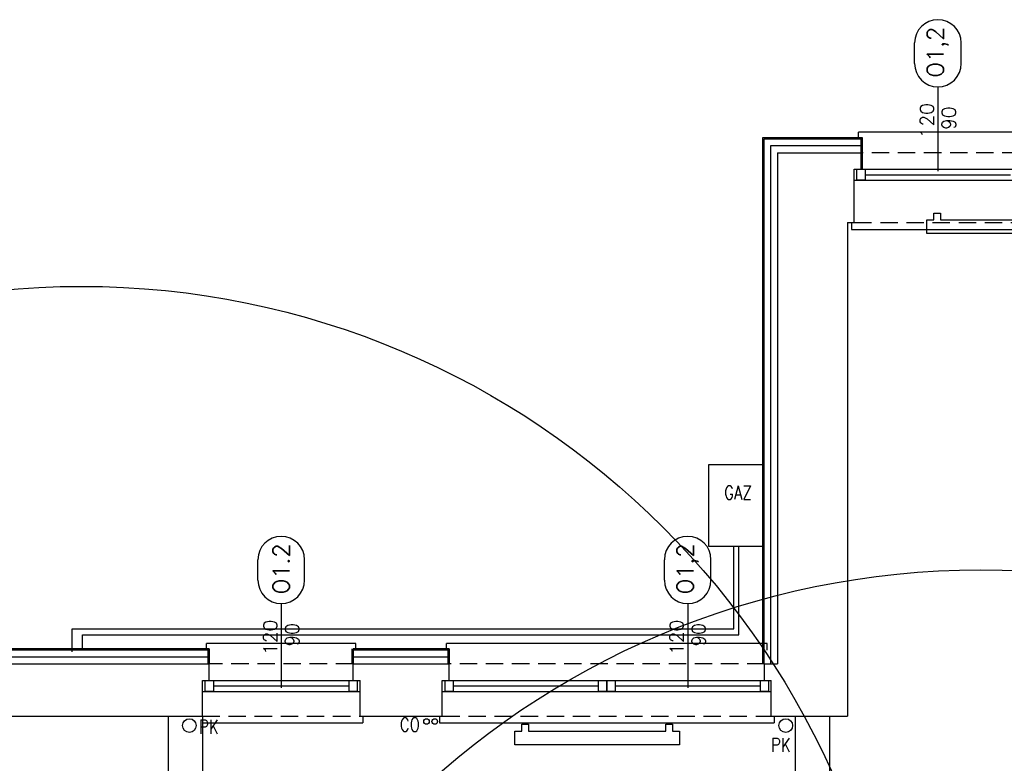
# Model space of a CAD drawing. Header units: millimetres. Extents: x 42924 to 92944, y -369470 to -179866.
# Tile 25 of 256: x 45471 to 46190, y -181039 to -180497. Entities that reach past the tile are written whole.
import ezdxf
from ezdxf.enums import TextEntityAlignment as Align

# ---------------------------------------------------------------- set-up
doc = ezdxf.new("R2010")
doc.units = ezdxf.units.MM
doc.linetypes.add('HIDDEN', pattern=[9.525, 6.35, -3.175])
doc.layers.get('0').update_dxf_attribs({"color": 8})
doc.layers.add('! INST GAZ', color=7, linetype='Continuous', true_color=0xdc8747)
for name, color, linetype in [('!! 0_ Istn-okna', 8, 'Continuous'), ('!! 0_ Istn-sciany', 8, 'Continuous'), ('!! 0_ Istn-widok', 8, 'Continuous'), ('!! 0_Istn-armatura', 8, 'Continuous'), ('!! 0_Istn-cienka', 8, 'Continuous'), ('!! 0_opis pionów', 8, 'Continuous'), ('!! 0_Opis_okna', 8, 'Continuous'), ('!! 1_ tynk zewn  - nowy', 8, 'Continuous'), ('!! 2_ remont Ocieplenie', 8, 'ZIGZAG')]:
    doc.layers.add(name, color=color, linetype=linetype)
doc.layers.add('!! 0_Istn-grzejniki', color=8, linetype='Continuous', plot=False)
doc.layers.add('E_SAP_ZASIĘG', color=150, linetype='Continuous', plot=False)
doc.styles.add('50', font='ROMANS.shx', dxfattribs={"width": 0.8, "height": 10})
doc.styles.add('ARCHETYP', font='romans.shx', dxfattribs={"height": 15})
doc.linetypes.add('ZIGZAG', pattern='A,0.00254,-5.08,[131,ltypeshp.shx,S=5.08,R=0,X=-5.08,Y=0],-10.16,[131,ltypeshp.shx,S=5.08,R=180,X=5.08,Y=0],-5.08', length=20.32254)

# ---------------------------------------------------------------- blocks, each defined once
blk = doc.blocks.new('1_ok-opis')
blk.add_line((0, 111.61), (0, 50))
for points in [[(-17, 128.61), (-17, 143.61)], [(17, 128.61), (17, 143.61)]]:
    blk.add_lwpolyline(points)
for centre, start, end in [((0, 143.61), 0, 180), ((0, 128.61), 180, 0)]:
    blk.add_arc(centre, 17, start, end)
at = {"style": 'ARCHETYP'}
for tag, height, rotation, p in [('NR', 12, 90, (0, 136.9)), ('NR', 12, 270, (0, 136.9)), ('SZEROKOŚĆ', 10, 270, (8, 78.29)), ('SZEROKOŚĆ', 10, 90, (-8, 78.29)), ('WYSOKOŚĆ', 10, 270, (-8, 78.29)), ('WYSOKOŚĆ', 10, 90, (8, 78.29))]:
    blk.add_attdef(tag, text='', height=height, rotation=rotation, dxfattribs=at).set_placement(p, align=Align.MIDDLE)

msp = doc.modelspace()

# ---------------------------------------------------------------- linework, layer by layer
at = {"layer": '! INST GAZ'}
msp.add_lwpolyline([(45974.12722, -180821.09816), (46014.12722, -180821.09816), (46014.12722, -180881.09816), (45974.12722, -180881.09816)], close=True, dxfattribs=at)
for points in [[(45509.61206, -180957.90268), (45509.61206, -180941.09435), (45992.20831, -180941.09435), (45992.20831, -180881.09816)], [(45995.84169, -180945.46439), (45995.84169, -180881.09816)], [(45517.16342, -180955.72377), (45517.16342, -180945.46439), (45995.84169, -180945.46439)]]:
    msp.add_lwpolyline(points, dxfattribs=at)
at = {"layer": '!! 0_ Istn-okna'}
for points in [[(46080.12722, -180605.72377), (46320.12722, -180605.72377)], [(46088.12722, -180609.72377), (46194.12722, -180609.72377)], [(46080.12722, -180613.72377), (46320.12722, -180613.72377)], [(45604.63381, -180978.72377), (45719.63381, -180978.72377)], [(45612.63381, -180982.72377), (45711.63381, -180982.72377)], [(45779.63381, -180978.72377), (46019.63381, -180978.72377)], [(45787.63381, -180982.72377), (45893.63381, -180982.72377)], [(45905.63381, -180982.72377), (46011.63381, -180982.72377)], [(45604.63381, -180986.72377), (45719.63381, -180986.72377)], [(45779.63381, -180986.72377), (46019.63381, -180986.72377)]]:
    msp.add_lwpolyline(points, dxfattribs=at)
for points in [[(46082.12722, -180605.72377), (46088.12722, -180605.72377), (46088.12722, -180613.72377), (46082.12722, -180613.72377)], [(45606.63381, -180978.72377), (45612.63381, -180978.72377), (45612.63381, -180986.72377), (45606.63381, -180986.72377)], [(45711.63381, -180978.72377), (45717.63381, -180978.72377), (45717.63381, -180986.72377), (45711.63381, -180986.72377)], [(45781.63381, -180978.72377), (45787.63381, -180978.72377), (45787.63381, -180986.72377), (45781.63381, -180986.72377)], [(45893.63381, -180978.72377), (45899.63381, -180978.72377), (45899.63381, -180986.72377), (45893.63381, -180986.72377)], [(45899.63381, -180978.72377), (45905.63381, -180978.72377), (45905.63381, -180986.72377), (45899.63381, -180986.72377)], [(46011.63381, -180978.72377), (46017.63381, -180978.72377), (46017.63381, -180986.72377), (46011.63381, -180986.72377)]]:
    msp.add_lwpolyline(points, close=True, dxfattribs=at)
at = {"layer": '!! 0_ Istn-sciany'}
for points in [[(46024.12722, -180593.72377), (46085.12722, -180593.72377)], [(46024.12722, -180593.72377), (46024.12722, -180966.72377)], [(46085.12722, -180605.72377), (46085.12722, -180593.72377)], [(46080.12722, -180605.72377), (46085.12722, -180605.72377)], [(46080.12722, -180644.72377), (46080.12722, -180605.72377)], [(46075.12722, -180644.72377), (46080.12722, -180644.72377)], [(46075.12722, -180644.72377), (46075.12722, -181004.72377)], [(45414.63381, -180966.72377), (45609.63381, -180966.72377)], [(45609.63381, -180978.72377), (45609.63381, -180966.72377)], [(45714.63381, -180966.72377), (45784.63381, -180966.72377)], [(45714.63381, -180978.72377), (45714.63381, -180966.72377)], [(45784.63381, -180978.72377), (45784.63381, -180966.72377)], [(46014.63381, -180966.72377), (46024.12722, -180966.72377)], [(46014.63381, -180978.72377), (46014.63381, -180966.72377)], [(45604.63381, -180978.72377), (45609.63381, -180978.72377)], [(45604.63381, -181004.72377), (45604.63381, -180978.72377)], [(45714.63381, -180978.72377), (45719.63381, -180978.72377)], [(45719.63381, -181004.72377), (45719.63381, -180978.72377)], [(45779.63381, -180978.72377), (45784.63381, -180978.72377)], [(45779.63381, -181004.72377), (45779.63381, -180978.72377)], [(46014.63381, -180978.72377), (46019.63381, -180978.72377)], [(46019.63381, -181004.72377), (46019.63381, -180978.72377)], [(45419.63381, -181004.72377), (45604.63381, -181004.72377)], [(45579.63381, -181004.72377), (45579.63381, -181154.72377)], [(45604.63381, -181004.72377), (45604.63381, -181202.72377)], [(45719.63381, -181004.72377), (45779.63381, -181004.72377)], [(46019.63381, -181004.72377), (46037.12722, -181004.72377)], [(46037.12722, -181004.72377), (46037.12722, -181226.72377)], [(46062.12722, -181004.72377), (46062.12722, -181261.72377)], [(46062.12722, -181004.72377), (46075.12722, -181004.72377)]]:
    msp.add_lwpolyline(points, dxfattribs=at)
at = {"layer": '!! 0_ Istn-widok'}
for points in [[(46317.12722, -180578.72377), (46083.12722, -180578.72377)], [(46083.12722, -180583.72377), (46083.12722, -180578.72377)], [(46078.12722, -180644.72377), (46078.12722, -180649.72377)], [(46078.12722, -180649.72377), (46322.12722, -180649.72377)], [(45716.63381, -180951.72377), (45607.63381, -180951.72377)], [(45607.63381, -180956.72377), (45607.63381, -180951.72377)], [(45716.63381, -180956.72377), (45716.63381, -180951.72377)], [(46016.63381, -180951.72377), (45782.63381, -180951.72377)], [(45782.63381, -180956.72377), (45782.63381, -180951.72377)], [(46016.63381, -180956.72377), (46016.63381, -180951.72377)], [(45579.63381, -181004.72377), (45604.63381, -181004.72377)], [(45721.63381, -181004.72377), (45721.63381, -181009.72377)], [(45777.63381, -181004.72377), (45777.63381, -181009.72377)], [(46021.63381, -181004.72377), (46021.63381, -181009.72377)], [(46037.12722, -181004.72377), (46062.12722, -181004.72377)], [(45604.63381, -181009.72377), (45721.63381, -181009.72377)], [(45777.63381, -181009.72377), (46021.63381, -181009.72377)]]:
    msp.add_lwpolyline(points, dxfattribs=at)
at = {"layer": '!! 0_Istn-armatura'}
for centre in [(45768.12722, -181008.72377), (45774.12722, -181008.72377)]:
    msp.add_circle(centre, 2, dxfattribs=at)
at = {"layer": '!! 0_Istn-cienka', "linetype": 'HIDDEN', "ltscale": 2}
for points in [[(46315.12722, -180593.72377), (46085.12722, -180593.72377)], [(46080.12722, -180644.72377), (46320.12722, -180644.72377)], [(45714.63381, -180966.72377), (45609.63381, -180966.72377)], [(46014.63381, -180966.72377), (45784.63381, -180966.72377)], [(45604.63381, -181004.72377), (45719.63381, -181004.72377)], [(45779.63381, -181004.72377), (46019.63381, -181004.72377)]]:
    msp.add_lwpolyline(points, dxfattribs=at)
at = {"layer": '!! 0_Istn-grzejniki'}
for points in [[(46248.12722, -180637.72377), (46248.12722, -180642.72377), (46253.12722, -180642.72377), (46253.12722, -180652.72377), (46133.12722, -180652.72377), (46133.12722, -180642.72377), (46138.12722, -180642.72377), (46138.12722, -180637.72377), (46143.12722, -180637.72377), (46143.12722, -180642.72377), (46243.12722, -180642.72377), (46243.12722, -180637.72377)], [(45947.63381, -181010.72377), (45947.63381, -181015.72377), (45952.63381, -181015.72377), (45952.63381, -181025.72377), (45832.63381, -181025.72377), (45832.63381, -181015.72377), (45837.63381, -181015.72377), (45837.63381, -181010.72377), (45842.63381, -181010.72377), (45842.63381, -181015.72377), (45942.63381, -181015.72377), (45942.63381, -181010.72377)]]:
    msp.add_lwpolyline(points, close=True, dxfattribs=at)
at = {"layer": '!! 0_opis pionów'}
for centre in [(45595.12722, -181011.72377), (46030.12722, -181011.72377)]:
    msp.add_circle(centre, 5, dxfattribs=at)
at = {"layer": '!! 1_ tynk zewn  - nowy'}
for points in [[(46086.12722, -180582.72377), (46013.12722, -180582.72377), (46013.12722, -180966.72377)], [(46086.12722, -180583.72377), (46014.12722, -180583.72377), (46014.12722, -180966.72377)], [(46085.12722, -180593.72377), (46085.12722, -180582.72377)], [(46086.12722, -180605.72377), (46086.12722, -180582.72377)], [(45609.63381, -180955.72377), (45414.63381, -180955.72377)], [(45609.63381, -180956.72377), (45414.63381, -180956.72377)], [(45608.63381, -180955.72377), (45608.63381, -180966.72377)], [(45609.63381, -180955.72377), (45609.63381, -180966.72377)], [(45713.63381, -180955.72377), (45713.63381, -180966.72377)], [(45784.63381, -180955.72377), (45714.63381, -180955.72377)], [(45714.63381, -180955.72377), (45714.63381, -180966.72377)], [(45784.63381, -180956.72377), (45714.63381, -180956.72377)], [(45783.63381, -180955.72377), (45783.63381, -180966.72377)], [(45784.63381, -180955.72377), (45784.63381, -180966.72377)]]:
    msp.add_lwpolyline(points, dxfattribs=at)
at = {"layer": '!! 2_ remont Ocieplenie', "linetype": 'ZIGZAG', "ltscale": 0.75}
for points in [[(46086.12722, -180588.72377), (46019.12722, -180588.72377), (46019.12722, -180966.72377)], [(45609.63381, -180961.72377), (45414.63381, -180961.72377)], [(45784.63381, -180961.72377), (45714.63381, -180961.72377)]]:
    msp.add_lwpolyline(points, dxfattribs=at)
at = {"layer": 'E_SAP_ZASIĘG'}
for centre in [(45516.33676, -181291.23744), (46172.51188, -181498.06894)]:
    msp.add_circle(centre, 600, dxfattribs=at)

# ---------------------------------------------------------------- block references
at = {"layer": '!! 0_Opis_okna'}
ref = msp.add_blockref('1_ok-opis', (46141.12722, -180657.24993), dxfattribs=at)
ref.add_attrib('WYSOKOŚĆ', '90', dxfattribs={"layer": '0', "height": 10, "rotation": 90, "style": 'ARCHETYP'}).set_placement((46149.12722, -180568.52952), align=Align.MIDDLE)
ref.add_attrib('SZEROKOŚĆ', '120', dxfattribs={"layer": '0', "height": 10, "rotation": 90, "style": 'ARCHETYP'}).set_placement((46133.12722, -180570.30298), align=Align.MIDDLE)
ref.add_attrib('NR', 'O1,2', dxfattribs={"layer": '0', "height": 12, "rotation": 90, "style": 'ARCHETYP'}).set_placement((46141.12722, -180520.34848), align=Align.MIDDLE)
ref = msp.add_blockref('1_ok-opis', (45662.13381, -181034.24993), dxfattribs=at)
ref.add_attrib('WYSOKOŚĆ', '90', dxfattribs={"layer": '0', "height": 10, "rotation": 90, "style": 'ARCHETYP'}).set_placement((45670.13381, -180945.52952), align=Align.MIDDLE)
ref.add_attrib('SZEROKOŚĆ', '120', dxfattribs={"layer": '0', "height": 10, "rotation": 90, "style": 'ARCHETYP'}).set_placement((45654.13381, -180947.30298), align=Align.MIDDLE)
ref.add_attrib('NR', 'O1.2', dxfattribs={"layer": '0', "height": 12, "rotation": 90, "style": 'ARCHETYP'}).set_placement((45662.13381, -180897.34848), align=Align.MIDDLE)
ref = msp.add_blockref('1_ok-opis', (45958.63381, -181034.24993), dxfattribs=at)
ref.add_attrib('WYSOKOŚĆ', '90', dxfattribs={"layer": '0', "height": 10, "rotation": 90, "style": 'ARCHETYP'}).set_placement((45966.63381, -180945.52952), align=Align.MIDDLE)
ref.add_attrib('SZEROKOŚĆ', '120', dxfattribs={"layer": '0', "height": 10, "rotation": 90, "style": 'ARCHETYP'}).set_placement((45950.63381, -180947.30298), align=Align.MIDDLE)
ref.add_attrib('NR', 'O1,2', dxfattribs={"layer": '0', "height": 12, "rotation": 90, "style": 'ARCHETYP'}).set_placement((45958.63381, -180897.34848), align=Align.MIDDLE)

# ---------------------------------------------------------------- texts
at = {"layer": '! INST GAZ', "insert": (45985.22317, -180836.68045), "char_height": 10, "attachment_point": 1, "style": '50'}
msp.add_mtext_dynamic_manual_height_columns('GAZ', width=22.8200442, gutter_width=50, heights=[0], dxfattribs=at)
at = {"layer": '!! 0_Istn-armatura', "style": 'ARCHETYP', "width": 0.8}
msp.add_text('CO', height=10, rotation=0.00000004, dxfattribs=at).set_placement((45748.61227, -181015.98607))
at = {"layer": '!! 0_opis pionów', "style": 'ARCHETYP', "width": 0.8}
for p in [(45602.12741, -181017.61091), (46019.36294, -181030.76155)]:
    msp.add_text('PK', height=10, rotation=0.00000004, dxfattribs=at).set_placement(p)

doc.saveas('drawing.dxf')
